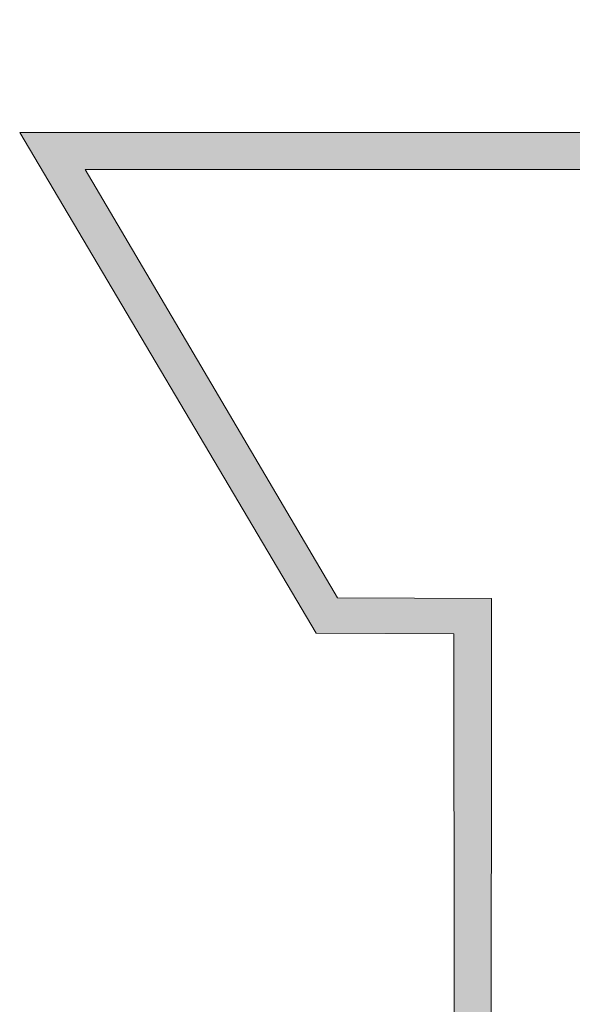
# Model space of a CAD drawing. Header units: millimetres. Extents: x -17 to 226, y -19 to 65.
# Tile 49 of 62: x 197.9 to 198.649, y -13.215 to -11.879. Entities that reach past the tile are written whole.
import ezdxf

# ---------------------------------------------------------------- set-up
doc = ezdxf.new("R2010")
doc.units = ezdxf.units.MM
doc.layers.add('STEMPEL', color=7, linetype='Continuous')

# ---------------------------------------------------------------- blocks, each defined once
blk = doc.blocks.new('2411')
at = {"layer": 'STEMPEL', "true_color": 0xff0d0d}
blk.add_hatch(color=1, dxfattribs=at).paths.add_polyline_path([(-23.51, 4.172), (-21.222, 4.172), (-21.223, 4.122), (-23.559, 4.122), (-23.559, 4.464), (-23.351, 4.464), (-23.01, 5.046), (-23.688, 5.045), (-23.792, 4.865), (-24.517, 5.284), (-24.408, 5.473), (-24.744, 6.053), (-25.083, 5.464), (-24.979, 5.284), (-25.704, 4.865), (-25.81, 5.045), (-26.486, 5.045), (-26.144, 4.464), (-25.935, 4.463), (-25.936, 2.97), (-25.985, 2.971), (-25.986, 4.415), (-26.173, 4.416), (-26.575, 5.095), (-25.781, 5.095), (-25.686, 4.933), (-25.048, 5.302), (-25.14, 5.464), (-24.745, 6.151), (-24.351, 5.471), (-24.448, 5.302), (-23.808, 4.933), (-23.716, 5.095), (-22.922, 5.096), (-23.322, 4.415), (-23.51, 4.415)])
at = {"layer": 'STEMPEL', "color": 1, "linetype": 'Continuous', "lineweight": 13, "true_color": 0xff0d0d, "flags": 128}
blk.add_lwpolyline([(-24.979, 5.284), (-25.704, 4.865), (-25.81, 5.045), (-26.486, 5.045), (-26.144, 4.464), (-25.935, 4.463), (-25.936, 2.97), (-25.936, 2.97), (-25.985, 2.971), (-25.986, 4.415), (-26.173, 4.416), (-26.575, 5.095), (-25.781, 5.095), (-25.686, 4.933), (-25.048, 5.302)], dxfattribs=at)

msp = doc.modelspace()

# ---------------------------------------------------------------- block references
at = {"color": 1, "linetype": 'Continuous', "lineweight": 0}
msp.add_blockref('2411', (224.475, -17.127), dxfattribs=at)

doc.saveas('drawing.dxf')
